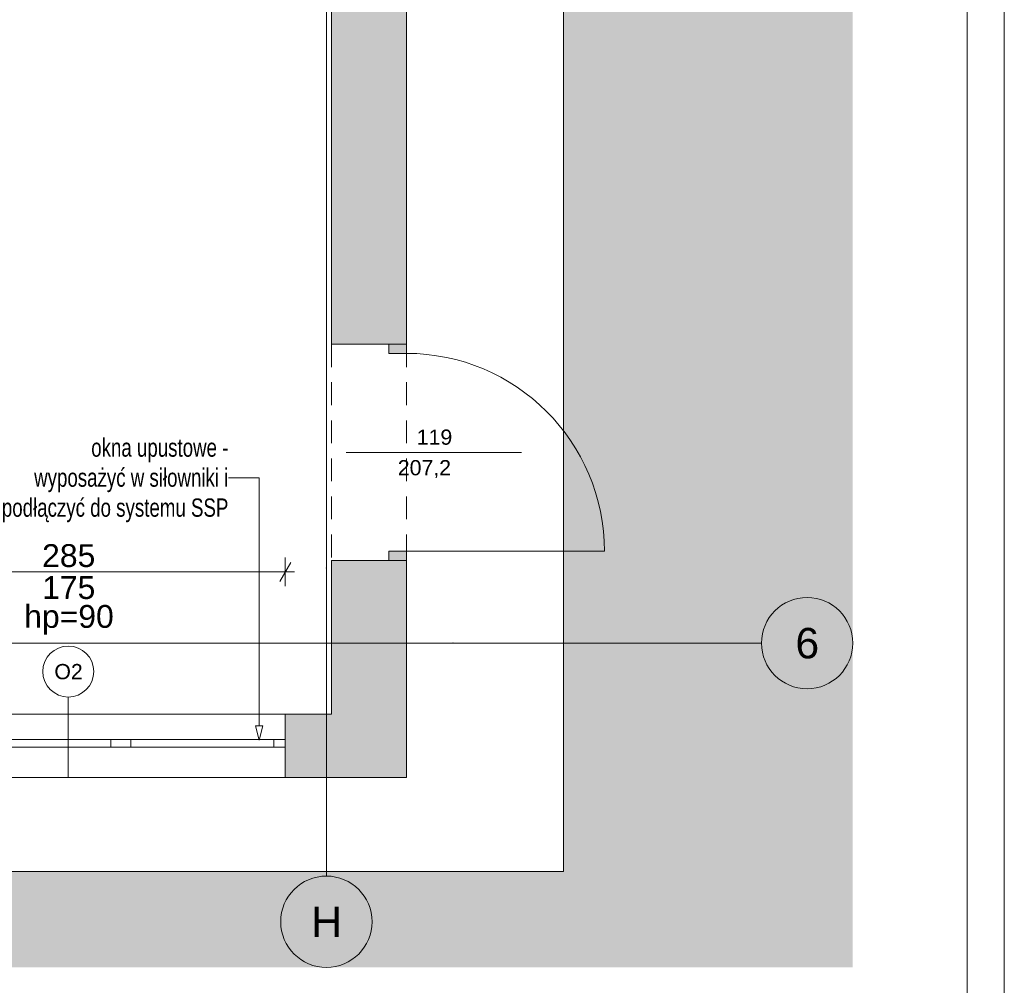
# Paper-space layout 'A-30 RZUT - PIĘTRO 0' of a CAD drawing. Header units: millimetres. Extents: x 0 to 800, y 0 to 700.
# Tile 22 of 26: x 671 to 800, y 108 to 235. Entities that reach past the tile are written whole.
import ezdxf
from ezdxf.xclip import XClip

# ---------------------------------------------------------------- set-up
doc = ezdxf.new("R2010")
doc.units = ezdxf.units.MM
doc.header["$MEASUREMENT"] = 0
doc.header["$XCLIPFRAME"] = 0
for name, pattern in [('DASHDOTX2', [1000, 500, -250, 0, -250]), ('Przer. długie kreski', [2.5, 1.5, -1]), ('PRZERYWANA_DU_A', [550, 350, -200])]:
    doc.linetypes.add(name, pattern=pattern)
for name, color, linetype, lineweight in [('A_Arkusz_Nr_pióra__1', 7, 'Continuous', 20), ('A_strefy_Nr_pióra__2', 8, 'Continuous', 13), ('A_wymiary_Nr_pióra__1', 7, 'Continuous', 20), ('A_wymiary_Nr_pióra__2', 8, 'Continuous', 13), ('A_ściany_Nr_pióra__1', 7, 'Continuous', 20), ('Drzwi Archicad_Nr_pióra__1', 7, 'Continuous', 20), ('Okna Archicada_Nr_pióra__3', 252, 'Continuous', 13), ('Znaczniki drzwi Archicada_Nr_pióra__3', 252, 'Continuous', 13), ('Znaczniki okien Archicada_Nr_pióra__3', 252, 'Continuous', 13)]:
    doc.layers.add(name, color=color, linetype=linetype, lineweight=lineweight)
for name, color, linetype, lineweight, true_color in [('A_opis_Nr_pióra__10', 7, 'Continuous', 13, 0x4b4b4b), ('A_opis_Nr_pióra__255', 7, 'Continuous', 15, 0x242424), ('A_osie_Nr_pióra__16', 7, 'Continuous', 5, 0x0f0f0f), ('A_osie_Nr_pióra__76', 7, 'Continuous', 5, 0x2d2d2d), ('A_ściany_Nr_pióra__10', 7, 'Continuous', 13, 0x4b4b4b)]:
    doc.layers.add(name, color=color, linetype=linetype, lineweight=lineweight, true_color=true_color)
for name, color, linetype in [('A_strefy', 7, 'Continuous'), ('A_ściany', 7, 'Continuous'), ('Drzwi Archicad', 7, 'Continuous')]:
    doc.layers.add(name, color=color, linetype=linetype)
doc.styles.add('STYL_AUTOMATYCZNY_1', font='arial.ttf')
doc.styles.add('STYL_AUTOMATYCZNY_2', font='ARIALN.TTF')
doc.styles.add('STYL_AUTOMATYCZNY_5', font='arial.ttf')

# ---------------------------------------------------------------- blocks, each defined once
blk = doc.blocks.new('Rysunek_2_2', base_point=(-3499.63, -495.02))
at = {"layer": 'A_strefy', "linetype": 'Continuous', "lineweight": 0, "true_color": 0x484848}
blk.add_hatch(color=251, dxfattribs=at).paths.add_polyline_path([(780.1, 680.75), (549.97, 680.75), (549.97, 450.75), (742.1, 450.75), (742.1, 123.13), (549.97, 123.13), (549.97, 110.55), (780.1, 110.55)])
at = {"layer": 'A_ściany', "linetype": 'Continuous', "lineweight": 0, "true_color": 0x000000}
for points in [[(718.48, 276.93), (711.64, 276.93), (711.64, 192.43), (721.48, 192.43), (721.48, 276.93)], [(711.64, 135.51), (721.48, 135.51), (721.48, 164.03), (711.64, 164.03)], [(705.56, 135.51), (711.64, 135.51), (711.64, 143.83), (705.56, 143.83)]]:
    blk.add_hatch(color=18, dxfattribs=at).paths.add_polyline_path(points)
at = {"layer": 'Drzwi Archicad', "linetype": 'Continuous', "lineweight": 0, "true_color": 0xfdfdfd}
for points in [[(719.18, 192.43), (719.18, 191.23), (721.48, 191.23), (721.48, 192.43)], [(721.48, 164.03), (721.48, 165.23), (719.18, 165.23), (719.18, 164.03)]]:
    blk.add_hatch(color=7, dxfattribs=at).paths.add_polyline_path(points)
at = {"layer": 'A_opis_Nr_pióra__255', "color": 250, "linetype": 'Continuous', "lineweight": 15, "ltscale": 2, "true_color": 0x242424}
for p, q in [((702.13, 174.89), (698.1, 174.89)), ((702.13, 142.3), (702.13, 174.89)), ((701.63, 142.3), (702.63, 142.3)), ((702.13, 140.43), (701.63, 142.3)), ((702.13, 140.43), (702.63, 142.3))]:
    blk.add_line(p, q, dxfattribs=at)
at = {"layer": 'A_osie_Nr_pióra__16', "color": 250, "linetype": 'DASHDOTX2', "lineweight": 5, "ltscale": 2, "true_color": 0x0f0f0f}
for p, q in [((710.96, 562.04), (710.96, 163.05)), ((710.96, 163.05), (710.96, 122.55)), ((727.6, 153.16), (549.97, 153.16)), ((727.6, 153.16), (768.1, 153.16))]:
    blk.add_line(p, q, dxfattribs=at)
for p in [(710.96, 163.05), (710.96, 163.05), (727.6, 153.16), (727.6, 153.16)]:
    blk.add_point(p, dxfattribs=at)
at = {"layer": 'A_osie_Nr_pióra__76', "color": 250, "linetype": 'Continuous', "lineweight": 5, "ltscale": 2, "true_color": 0x2d2d2d}
for centre in [(774.1, 153.16), (710.96, 116.55)]:
    blk.add_circle(centre, 6, dxfattribs=at)
at = {"layer": 'A_strefy_Nr_pióra__2', "color": 8, "linetype": 'PRZERYWANA_DU_A', "lineweight": 13, "ltscale": 2, "flags": 128}
blk.add_lwpolyline([(549.97, 123.13), (742.1, 123.13), (742.1, 450.75), (549.97, 450.75)], dxfattribs=at)
at = {"layer": 'A_wymiary_Nr_pióra__1', "color": 7, "linetype": 'Continuous', "lineweight": 20, "ltscale": 2}
blk.add_line((704.84, 161.27), (706.28, 163.77), dxfattribs=at)
at = {"layer": 'A_wymiary_Nr_pióra__2', "color": 8, "linetype": 'Continuous', "lineweight": 13, "ltscale": 2}
for p, q in [((705.56, 160.65), (705.56, 164.4)), ((648.56, 162.52), (705.56, 162.52)), ((705.56, 162.52), (706.78, 162.52))]:
    blk.add_line(p, q, dxfattribs=at)
at = {"layer": 'A_ściany_Nr_pióra__1', "color": 7, "linetype": 'Continuous', "lineweight": 20, "ltscale": 2}
for p, q in [((711.64, 192.43), (711.64, 193.17)), ((721.48, 192.43), (721.48, 193.37)), ((719.18, 192.43), (711.64, 192.43)), ((721.48, 192.43), (719.18, 192.43)), ((711.64, 164.03), (711.64, 163.29)), ((719.18, 164.03), (711.64, 164.03)), ((721.48, 164.03), (719.18, 164.03)), ((721.48, 164.03), (721.48, 163.09)), ((705.56, 140.51), (705.56, 143.83)), ((705.56, 139.51), (705.56, 140.51)), ((705.56, 135.51), (705.56, 139.51))]:
    blk.add_line(p, q, dxfattribs=at)
at = {"layer": 'A_ściany_Nr_pióra__1', "color": 7, "linetype": 'Continuous', "lineweight": 20, "ltscale": 2, "flags": 128}
for points in [[(721.48, 192.43), (721.48, 276.93)], [(711.64, 270.88), (711.64, 192.43)], [(711.64, 164.03), (711.64, 143.83)], [(721.48, 135.51), (721.48, 164.03)], [(711.64, 143.83), (705.56, 143.83)], [(705.56, 135.51), (711.64, 135.51)], [(711.64, 135.51), (721.48, 135.51)]]:
    blk.add_lwpolyline(points, dxfattribs=at)
at = {"layer": 'A_ściany_Nr_pióra__10', "color": 251, "linetype": 'Przer. długie kreski', "lineweight": 13, "ltscale": 2, "true_color": 0x4b4b4b}
for p, q in [((711.64, 192.43), (711.64, 164.03)), ((721.48, 192.43), (721.48, 164.03))]:
    blk.add_line(p, q, dxfattribs=at)
at = {"layer": 'Drzwi Archicad_Nr_pióra__1', "color": 7, "linetype": 'Continuous', "lineweight": 20, "ltscale": 2}
for p, q in [((711.64, 192.43), (711.64, 193.17)), ((711.64, 192.43), (711.64, 193.17)), ((721.48, 192.43), (721.48, 193.37)), ((721.48, 192.43), (721.48, 193.37)), ((719.18, 192.43), (711.64, 192.43)), ((719.18, 192.43), (711.64, 192.43)), ((719.18, 192.43), (719.18, 191.23)), ((721.48, 192.43), (719.18, 192.43)), ((721.48, 192.43), (719.18, 192.43)), ((721.48, 192.43), (719.18, 192.43)), ((721.48, 191.23), (721.48, 192.43)), ((719.18, 191.23), (721.48, 191.23)), ((721.48, 165.23), (719.18, 165.23)), ((719.18, 165.23), (719.18, 164.03)), ((721.48, 164.03), (721.48, 165.23)), ((721.48, 165.23), (747.48, 165.23)), ((719.18, 164.03), (711.64, 164.03)), ((719.18, 164.03), (711.64, 164.03)), ((711.64, 164.03), (711.64, 163.29)), ((711.64, 164.03), (711.64, 163.29)), ((719.18, 164.03), (721.48, 164.03)), ((721.48, 164.03), (719.18, 164.03)), ((721.48, 164.03), (719.18, 164.03)), ((721.48, 164.03), (721.48, 163.09)), ((721.48, 164.03), (721.48, 163.09))]:
    blk.add_line(p, q, dxfattribs=at)
blk.add_arc((721.48, 165.23), 26, 0, 90, dxfattribs=at)
at = {"layer": 'Okna Archicada_Nr_pióra__3', "color": 252, "linetype": 'Continuous', "lineweight": 13, "ltscale": 2}
for p, q in [((648.56, 143.83), (705.56, 143.83)), ((705.56, 140.51), (705.56, 143.83)), ((682.66, 140.51), (663.66, 140.51)), ((683.96, 140.51), (682.66, 140.51)), ((682.66, 140.51), (682.66, 139.51)), ((685.26, 140.51), (683.96, 140.51)), ((685.26, 139.51), (685.26, 140.51)), ((704.06, 140.51), (685.26, 140.51)), ((705.56, 140.51), (704.06, 140.51)), ((704.06, 140.51), (704.06, 139.51)), ((705.56, 139.51), (705.56, 140.51)), ((705.56, 139.51), (705.56, 140.51)), ((663.66, 139.51), (682.66, 139.51)), ((682.66, 139.51), (683.96, 139.51)), ((683.96, 139.51), (685.26, 139.51)), ((685.26, 139.51), (704.06, 139.51)), ((704.06, 139.51), (705.56, 139.51)), ((705.56, 135.51), (705.56, 139.51)), ((648.56, 135.51), (705.56, 135.51))]:
    blk.add_line(p, q, dxfattribs=at)
at = {"layer": 'Znaczniki drzwi Archicada_Nr_pióra__3', "color": 252, "linetype": 'Continuous', "lineweight": 13, "ltscale": 2}
blk.add_line((736.59, 178.23), (713.54, 178.23), dxfattribs=at)
at = {"layer": 'Znaczniki okien Archicada_Nr_pióra__3', "color": 252, "linetype": 'Continuous', "lineweight": 13, "ltscale": 2}
blk.add_line((677.06, 146.07), (677.06, 135.51), dxfattribs=at)
for start, end in [(0, 180), (180, 0)]:
    blk.add_arc((677.06, 149.43), 3.35, start, end, dxfattribs=at)
at = {"layer": 'A_opis_Nr_pióra__10', "color": 251, "linetype": 'Continuous', "lineweight": 13, "true_color": 0x4b4b4b, "insert": (698.1, 174.55), "char_height": 2.4, "width": 33.8769, "attachment_point": 6, "line_spacing_factor": 0.98568, "style": 'STYL_AUTOMATYCZNY_2'}
blk.add_mtext('\\A1;{\\pqr;\\fArial Narrow|b0|i0|c238|p0;\\W1.000000;okna upustowe - wyposażyć w siłowniki i podłączyć do systemu SSP}', dxfattribs=at)
at = {"layer": 'A_osie_Nr_pióra__76', "color": 250, "linetype": 'Continuous', "lineweight": 5, "true_color": 0x2d2d2d, "char_height": 4, "attachment_point": 1, "style": 'STYL_AUTOMATYCZNY_1'}
for s, insert in [('\\A1;{\\pql;\\pt0;\\fArial|b0|i0|c238|p0;\\W1.000000;6}', (772.57, 155.16)), ('\\A1;{\\pql;\\pt0;\\fArial|b0|i0|c238|p0;\\W1.000000;H}', (708.98, 118.55))]:
    blk.add_mtext(s, dxfattribs=dict(at, insert=insert))
at = {"layer": 'A_wymiary_Nr_pióra__1', "color": 7, "linetype": 'Continuous', "lineweight": 20, "char_height": 3, "width": 6.8645, "attachment_point": 7, "style": 'STYL_AUTOMATYCZNY_5'}
for s, insert in [('\\A1;{\\pql;\\fArial|b0|i0|c238|p0;\\W1.000000;285}', (673.62, 163.12)), ('\\A1;{\\pql;\\fArial|b0|i0|c238|p0;\\W1.000000;175}', (673.62, 158.92))]:
    blk.add_mtext(s, dxfattribs=dict(at, insert=insert))
at = {"layer": 'A_wymiary_Nr_pióra__1', "color": 7, "linetype": 'Continuous', "lineweight": 20, "insert": (677.15, 158.17), "char_height": 3, "attachment_point": 2, "style": 'STYL_AUTOMATYCZNY_5'}
blk.add_mtext('\\A1;{\\pqc;\\fArial|b0|i0|c238|p0;\\W1.000000;hp=90}', dxfattribs=at)
at = {"layer": 'Znaczniki drzwi Archicada_Nr_pióra__3', "color": 252, "linetype": 'Continuous', "lineweight": 13, "char_height": 2, "attachment_point": 7, "style": 'STYL_AUTOMATYCZNY_1'}
for s, insert in [('\\A1;{\\pql;\\pt2;\\fArial|b0|i0|c238|p0;\\W1.000000;119}', (722.83, 179.2)), ('\\A1;{\\pql;\\pt2;\\fArial|b0|i0|c238|p0;\\W1.000000;207,2}', (720.34, 174.84))]:
    blk.add_mtext(s, dxfattribs=dict(at, insert=insert))
at = {"layer": 'Znaczniki okien Archicada_Nr_pióra__3', "color": 252, "linetype": 'Continuous', "lineweight": 13, "insert": (675.23, 148.39), "char_height": 2, "attachment_point": 7, "style": 'STYL_AUTOMATYCZNY_1'}
blk.add_mtext('\\A1;{\\pql;\\pt2;\\fArial|b0|i0|c238|p0;\\W1.000000;O2}', dxfattribs=at)

psp = doc.layouts.new('A-30 RZUT - PIĘTRO 0')

# ---------------------------------------------------------------- linework, layer by layer
at = {"layer": 'A_Arkusz_Nr_pióra__1', "color": 7, "linetype": 'Continuous', "lineweight": 20}
psp.add_line((795.1, 695.1), (795.1, 4.9), dxfattribs=at)
at = {"layer": 'A_Arkusz_Nr_pióra__1', "color": 7, "linetype": 'Continuous', "lineweight": 20, "flags": 128}
psp.add_lwpolyline([(0, 700), (800, 700), (800, 0), (0, 0)], close=True, dxfattribs=at)

# ---------------------------------------------------------------- block references
at = {"color": 37, "linetype": 'Continuous', "lineweight": 5, "true_color": 0x656532}
ref = psp.add_blockref('Rysunek_2_2', (-3499.63, -495.02), dxfattribs=at)
XClip(ref).set_block_clipping_path([(549.9695795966, 110.5468323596), (780.1, 680.7487186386)])

doc.saveas('drawing.dxf')
